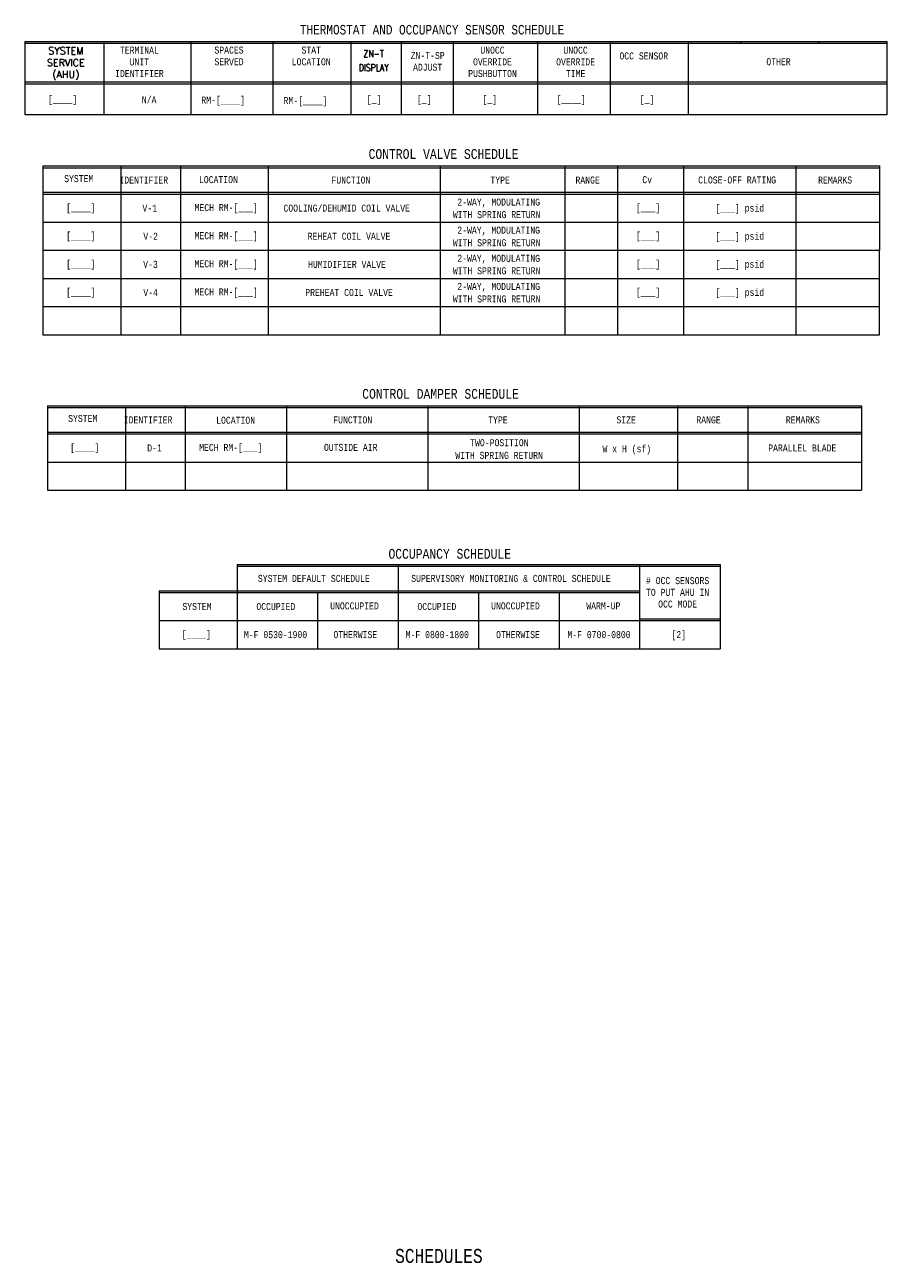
# Model space of a CAD drawing. Header units: inches. Extents: x 10.1 to 32.1, y 0.4 to 18.2.
import ezdxf
from ezdxf.enums import TextEntityAlignment as Align

# ---------------------------------------------------------------- set-up
doc = ezdxf.new("R2010")
doc.units = ezdxf.units.IN
doc.header["$MEASUREMENT"] = 0
doc.layers.add('M-ANNO-TEXT', color=2, linetype='Continuous', lineweight=30)
doc.layers.add('M-DIAG-GRPH', color=6, linetype='Continuous', lineweight=13)
doc.styles.add('CONTROLTXT', font='monotxt.shx', dxfattribs={"width": 0.8, "height": 0.125})
doc.styles.add('ROMANS', font='romans.shx', dxfattribs={"height": 0.2})

msp = doc.modelspace()

# ---------------------------------------------------------------- linework, layer by layer
at = {"layer": 'M-DIAG-GRPH'}
for p, q in [((10.069, 17.951), (22.345, 17.951)), ((10.069, 17.951), (10.069, 16.913)), ((10.069, 17.926), (22.345, 17.926)), ((11.194, 17.951), (11.194, 16.913)), ((12.431, 17.951), (12.431, 16.913)), ((13.601, 17.951), (13.601, 16.913)), ((14.71, 17.951), (14.71, 16.913)), ((15.424, 17.951), (15.424, 16.913)), ((16.164, 17.951), (16.164, 16.913)), ((17.368, 17.951), (17.368, 16.913)), ((18.403, 17.951), (18.403, 16.913)), ((19.512, 17.951), (19.512, 16.913)), ((20.257, 17.951), (20.257, 17.926)), ((21.365, 17.951), (21.365, 17.926)), ((22.345, 16.913), (22.345, 17.951)), ((10.069, 17.375), (22.345, 17.375)), ((10.069, 17.35), (21.236, 17.35)), ((12.431, 17.375), (13.539, 17.375)), ((19.512, 17.35), (22.345, 17.35)), ((10.069, 16.913), (22.345, 16.913)), ((10.327, 16.18), (10.327, 13.779)), ((10.327, 16.155), (11.46, 16.155)), ((11.428, 16.18), (22.238, 16.18)), ((11.437, 16.18), (11.437, 13.779)), ((11.441, 16.155), (22.238, 16.155)), ((12.287, 16.18), (12.287, 13.779)), ((13.535, 16.18), (13.535, 13.779)), ((15.982, 16.18), (15.982, 13.779)), ((17.755, 16.18), (17.755, 13.779)), ((18.505, 16.18), (18.505, 13.779)), ((19.445, 16.18), (19.445, 13.779)), ((21.045, 16.18), (21.045, 13.779)), ((22.233, 13.779), (22.238, 16.18)), ((10.327, 15.805), (22.237, 15.805)), ((10.327, 15.78), (22.237, 15.78)), ((10.327, 15.38), (22.236, 15.38)), ((10.327, 14.98), (22.236, 14.98)), ((10.327, 14.579), (22.236, 14.579)), ((10.327, 14.179), (22.236, 14.179)), ((10.327, 13.779), (22.236, 13.779)), ((10.392, 12.767), (10.392, 11.567)), ((10.392, 12.742), (21.977, 12.742)), ((11.502, 12.743), (11.502, 11.567)), ((12.352, 12.767), (12.352, 11.567)), ((13.794, 12.767), (13.794, 11.567)), ((15.804, 12.767), (15.804, 11.567)), ((17.96, 12.767), (17.96, 11.567)), ((19.36, 12.767), (19.36, 11.567)), ((20.36, 12.767), (20.36, 11.567)), ((10.392, 12.392), (21.977, 12.392)), ((10.392, 12.367), (21.977, 12.367)), ((10.392, 11.967), (21.977, 11.967)), ((10.392, 11.567), (21.977, 11.567)), ((13.09, 10.511), (19.966, 10.511)), ((13.09, 10.511), (13.09, 9.311)), ((13.09, 10.486), (19.966, 10.486)), ((15.382, 10.511), (15.382, 9.311)), ((18.82, 10.511), (18.82, 9.311)), ((19.966, 10.511), (19.966, 9.311)), ((11.98, 10.136), (18.82, 10.136)), ((11.98, 10.136), (11.98, 9.311)), ((11.98, 10.111), (18.82, 10.111)), ((14.236, 10.111), (14.236, 9.311)), ((16.528, 10.111), (16.528, 9.311)), ((17.674, 10.111), (17.674, 9.311)), ((11.98, 9.711), (19.966, 9.711)), ((18.82, 9.736), (19.966, 9.736)), ((11.98, 9.311), (19.966, 9.311))]:
    msp.add_line(p, q, dxfattribs=at)
at = {"layer": 'M-DIAG-GRPH', "flags": 128}
for points in [[(10.327, 16.18), (11.447, 16.18)], [(10.392, 12.767), (21.977, 12.767), (21.977, 11.567)]]:
    msp.add_lwpolyline(points, dxfattribs=at)

# ---------------------------------------------------------------- texts
at = {"layer": 'M-ANNO-TEXT', "style": 'CONTROLTXT', "width": 0.8}
msp.add_text('THERMOSTAT AND OCCUPANCY SENSOR SCHEDULE', height=0.1358, dxfattribs=at).set_placement((13.986, 18.051))
for s, p in [('[____]', (10.608, 17.13)), ('N/A', (11.839, 17.122)), ('[_]', (15.041, 17.13)), ('[_]', (15.755, 17.13)), ('[_]', (16.687, 17.13)), ('[____]', (17.846, 17.13)), ('[_]', (18.926, 17.13)), ('SYSTEM', (10.837, 16)), ('Cv', (18.928, 15.985)), ('IDENTIFIER', (11.762, 15.98)), ('FUNCTION', (14.711, 15.98)), ('TYPE', (16.835, 15.98)), ('RANGE', (18.08, 15.98)), ('CLOSE-OFF RATING', (20.208, 15.981)), ('REMARKS', (21.603, 15.98)), ('2-WAY, MODULATING', (16.814, 15.666)), ('[____]', (10.866, 15.588)), ('V-1', (11.848, 15.58)), ('MECH RM-[___]', (12.935, 15.588)), ('COOLING/DEHUMID COIL VALVE', (14.651, 15.58)), ('WITH SPRING RETURN', (16.785, 15.488)), ('[___]', (18.94, 15.588)), ('[___] psid', (20.246, 15.581)), ('[____]', (10.866, 15.188)), ('V-2', (11.86, 15.18)), ('MECH RM-[___]', (12.935, 15.188)), ('REHEAT COIL VALVE', (14.684, 15.18)), ('2-WAY, MODULATING', (16.814, 15.266)), ('[___]', (18.94, 15.188)), ('[___] psid', (20.246, 15.181)), ('WITH SPRING RETURN', (16.785, 15.088)), ('[____]', (10.866, 14.788)), ('V-3', (11.858, 14.78)), ('MECH RM-[___]', (12.935, 14.788)), ('HUMIDIFIER VALVE', (14.655, 14.78)), ('2-WAY, MODULATING', (16.814, 14.866)), ('[___]', (18.94, 14.788)), ('[___] psid', (20.246, 14.781)), ('WITH SPRING RETURN', (16.785, 14.688)), ('2-WAY, MODULATING', (16.814, 14.466)), ('[____]', (10.866, 14.388)), ('V-4', (11.86, 14.38)), ('MECH RM-[___]', (12.935, 14.388)), ('PREHEAT COIL VALVE', (14.684, 14.38)), ('WITH SPRING RETURN', (16.785, 14.288)), ('[___]', (18.94, 14.388)), ('[___] psid', (20.246, 14.381)), ('SYSTEM', (10.894, 12.587)), ('IDENTIFIER', (11.824, 12.567)), ('FUNCTION', (14.737, 12.567)), ('TYPE', (16.804, 12.567)), ('SIZE', (18.629, 12.567)), ('RANGE', (19.801, 12.567)), ('REMARKS', (21.144, 12.567)), ('[____]', (10.923, 12.175)), ('D-1', (11.915, 12.167)), ('MECH RM-[___]', (13.001, 12.175)), ('OUTSIDE AIR', (14.708, 12.176)), ('TWO-POSITION', (16.824, 12.242)), ('W x H (sf)', (18.638, 12.155)), ('PARALLEL BLADE', (21.135, 12.167)), ('WITH SPRING RETURN', (16.82, 12.062)), ('SYSTEM DEFAULT SCHEDULE', (14.183, 10.311)), ('SUPERVISORY MONITORING & CONTROL SCHEDULE', (16.989, 10.311)), ('SYSTEM', (12.52, 9.911)), ('OCCUPIED', (13.642, 9.911)), ('UNOCCUPIED', (14.762, 9.92)), ('OCCUPIED', (15.934, 9.911)), ('UNOCCUPIED', (17.053, 9.92)), ('WARM-UP', (18.304, 9.92)), ('[____]', (12.511, 9.519)), ('M-F 0530-1900', (13.638, 9.511)), ('OTHERWISE', (14.774, 9.511)), ('M-F 0800-1800', (15.94, 9.511)), ('OTHERWISE', (17.089, 9.511)), ('M-F 0700-0800', (18.242, 9.511)), ('[2]', (19.377, 9.511))]:
    msp.add_text(s, height=0.1, dxfattribs=at).set_placement(p, align=Align.MIDDLE_CENTER)
for s, p in [('CONTROL VALVE SCHEDULE', (16.029, 16.28)), ('CONTROL DAMPER SCHEDULE', (15.987, 12.867)), ('OCCUPANCY SCHEDULE', (16.118, 10.591))]:
    msp.add_text(s, height=0.14, dxfattribs=at).set_placement(p, align=Align.CENTER)
at = {"layer": 'M-ANNO-TEXT', "linetype": 'Continuous', "style": 'CONTROLTXT', "width": 0.8}
msp.add_text('SCHEDULES', height=0.2, dxfattribs=at).set_placement((15.963, 0.57), align=Align.CENTER)
at = {"layer": 'M-ANNO-TEXT', "char_height": 0.1}
for s, insert, width, attachment_point, style in [('SYSTEM SERVICE (AHU)', (10.653, 17.635), 0.8, 5, 'ROMANS'), ('\\H1.000000x;\\W0.800000;TERMINAL UNIT IDENTIFIER', (11.7, 17.661), 0.8, 5, 'CONTROLTXT'), ('\\H1.000000x;\\W0.800000;SPACES SERVED', (12.976, 17.745), 0.8, 5, 'CONTROLTXT'), ('\\H1.000000x;\\W0.800000;STAT LOCATION', (14.146, 17.745), 0.8, 5, 'CONTROLTXT'), ('\\H1.000000x;\\W0.800000;ZN-T-SP ADJUST', (15.803, 17.668), 0.8, 5, 'CONTROLTXT'), ('\\H1.000000x;\\W0.800000;UNOCC OVERRIDE PUSHBUTTON', (16.726, 17.661), 0.8, 5, 'CONTROLTXT'), ('\\H1.000000x;\\W0.800000;UNOCC OVERRIDE TIME', (17.909, 17.661), 0.8, 5, 'CONTROLTXT'), ('\\H1.000000x;\\W0.800000;OCC SENSOR', (18.879, 17.745), 0.8, 5, 'CONTROLTXT'), ('\\H1.000000x;\\W0.800000;OTHER', (20.797, 17.662), 0.8, 5, 'CONTROLTXT'), ('\\H1.000000x;\\W0.800000;RM-[____]', (12.582, 17.168), 0.8, 1, 'CONTROLTXT'), ('\\H1.000000x;\\W0.800000;RM-[____]', (13.753, 17.16), 0.8, 1, 'CONTROLTXT'), ('\\H1.000000x;\\W0.800000;LOCATION', (12.825, 15.985), 0.8, 5, 'CONTROLTXT'), ('\\H1.000000x;\\W0.800000;LOCATION', (13.07, 12.561), 0.8, 5, 'CONTROLTXT'), ('\\H1.000000x;\\W0.800000;# OCC SENSORS TO PUT AHU IN OCC MODE', (19.361, 10.112), 1.00511, 5, 'CONTROLTXT')]:
    msp.add_mtext(s, dxfattribs=dict(at, insert=insert, width=width, attachment_point=attachment_point, style=style))
at = {"layer": 'M-ANNO-TEXT', "insert": (15.035, 17.677), "char_height": 0.1, "attachment_point": 5, "line_spacing_factor": 1.2, "style": 'ROMANS'}
msp.add_mtext('\\H1x;\\W0.8;ZN-T\\PDISPLAY', dxfattribs=at)

doc.saveas('drawing.dxf')
